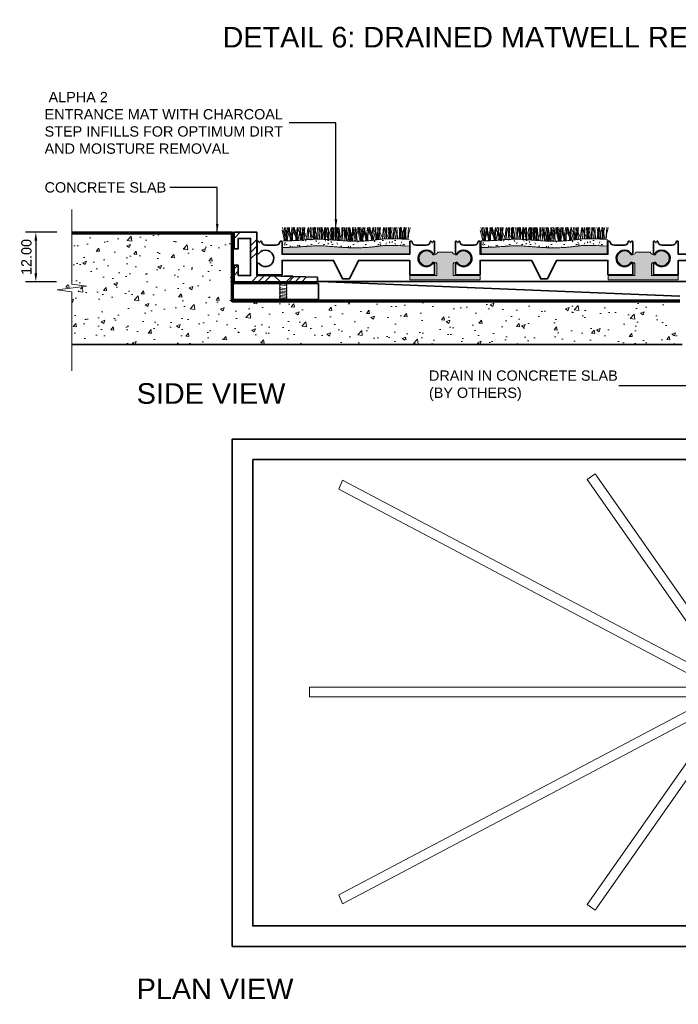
# Model space of a CAD drawing. Header units: millimetres. Extents: x -175 to 170, y -160 to 79.
# Tile 1 of 2: x -175 to -15, y -160 to 79. Entities that reach past the tile are written whole.
import ezdxf

# ---------------------------------------------------------------- set-up
doc = ezdxf.new("R2010")
doc.units = ezdxf.units.MM
for name, color, linetype, lineweight in [('FS-DETAIL', 3, 'Continuous', 35), ('FS-DETAIL-HATCH', 253, 'Continuous', 13), ('FS-DETAIL-THIN', 8, 'Continuous', 18), ('FS-DETAIL-WIDE', 4, 'Continuous', 70), ('FS-DIM', 14, 'Continuous', 15), ('FS-TEXT', 7, 'Continuous', 25)]:
    doc.layers.add(name, color=color, linetype=linetype, lineweight=lineweight)
doc.styles.add('Arial', font='arial.ttf', dxfattribs={"height": 2.5})
doc.dimstyles.new('Diagonal_2.5mm Arial', dxfattribs={"dimtxt": 2.5, "dimasz": 2, "dimexe": 2.5, "dimexo": 5, "dimgap": 1, "dimtad": 1, "dimzin": 0, "dimdsep": 46, "dimtxsty": 'Arial', "dimcen": 2, "dimdle": 4, "dimclrd": 256, "dimclre": 256, "dimclrt": 50, "dimaunit": 1, "dimadec": 0, "dimazin": 0, "dimtfac": 1, "dimtix": 1, "dimtmove": 2, "dimatfit": 3, "dimfxl": 1, "dimtvp": 1, "dimtolj": 1, "dimtzin": 0, "dimarcsym": 0})
doc.dimstyles.new('Diagonal_2.5mm Arial$7', dxfattribs={"dimtxt": 2.5, "dimasz": 2, "dimexe": 2.5, "dimexo": 5, "dimgap": 1, "dimtad": 0, "dimzin": 0, "dimdsep": 46, "dimtxsty": 'Arial', "dimcen": 2, "dimdle": 4, "dimclrd": 1, "dimclre": 256, "dimclrt": 7, "dimaunit": 1, "dimadec": 0, "dimazin": 0, "dimtfac": 1, "dimtix": 1, "dimtmove": 2, "dimatfit": 3, "dimfxl": 1, "dimtvp": 1, "dimtolj": 1, "dimtzin": 0, "dimarcsym": 0})

# ---------------------------------------------------------------- blocks, each defined once
blk = doc.blocks.new('SCREW_DETAIL6')
for p, q in [((3359.44, 1426.56), (3361.19, 1427.24)), ((3359.52, 1426.92), (3359.59, 1426.62)), ((3359.52, 1426.22), (3361.27, 1426.9)), ((3359.6, 1425.88), (3361.35, 1426.56)), ((3361.01, 1427.27), (3361.03, 1427.18)), ((3359.76, 1425.2), (3361.51, 1425.87)), ((3359.84, 1424.86), (3361.59, 1425.53)), ((3359.92, 1424.51), (3361.67, 1425.19)), ((3360, 1424.17), (3361.75, 1424.85)), ((3360.08, 1423.83), (3361.83, 1424.51)), ((3360.16, 1423.49), (3361.91, 1424.17)), ((3360.24, 1423.15), (3361.99, 1423.82)), ((3360.32, 1422.81), (3362.07, 1423.48)), ((3360.41, 1422.47), (3362.15, 1423.14))]:
    blk.add_line(p, q)
at = {"flags": 128}
for points in [[(3360.2, 1428.59), (3362.16, 1429.05), (3362.1, 1428.96)], [(3362.1, 1428.96), (3361, 1427.31), (3361.01, 1427.27)], [(3359.65, 1428.46), (3357.7, 1428), (3357.96, 1427.85)], [(3357.96, 1427.85), (3359.51, 1426.96), (3359.52, 1426.92)]]:
    blk.add_lwpolyline(points, dxfattribs=at)
for centre, start, end in [((3359.46, 1426.39), 289.2481, 97.9909), ((3361.24, 1427.07), 108.5789, 277.3217), ((3361.32, 1426.73), 108.5789, 277.3217), ((3361.4, 1426.39), 108.5789, 277.3217), ((3359.54, 1426.05), 289.2481, 97.9909), ((3359.62, 1425.71), 289.2481, 97.9909), ((3359.7, 1425.36), 289.2481, 97.9909), ((3359.78, 1425.02), 289.2481, 97.9909), ((3359.87, 1424.68), 289.2481, 97.9909), ((3359.95, 1424.34), 289.2481, 97.9909), ((3360.03, 1424), 289.2481, 97.9909), ((3361.48, 1426.05), 108.5789, 277.3217), ((3361.56, 1425.71), 108.5789, 277.3217), ((3361.64, 1425.36), 108.5789, 277.3217), ((3361.73, 1425.02), 108.5789, 277.3217), ((3361.81, 1424.68), 108.5789, 277.3217), ((3361.89, 1424.34), 108.5789, 277.3217), ((3361.97, 1424), 108.5789, 277.3217), ((3360.11, 1423.66), 289.2481, 97.9909), ((3360.19, 1423.32), 289.2481, 97.9909), ((3360.27, 1422.97), 289.2481, 97.9909), ((3360.35, 1422.63), 289.2481, 97.9909), ((3360.43, 1422.29), 58.4639, 97.9909), ((3362.05, 1423.66), 108.5789, 277.3217), ((3362.13, 1423.32), 108.5789, 277.3217), ((3362.21, 1422.97), 108.5789, 271.946)]:
    blk.add_arc(centre, 0.176, start, end)
blk = doc.blocks.new('CARPET-H-PROFILE-ALPHA')
for p, q in [((0.39, 0), (-0.21, 2.61)), ((0.46, 0.96), (-0.11, 3.23)), ((0.51, 0.96), (0.31, 3.23)), ((0.61, 2.87), (0.53, 3.23)), ((1.09, 0), (0.61, 2.87)), ((0.8, 0.96), (1, 3.23)), ((0.85, 0.96), (1.43, 3.23)), ((0.92, 0), (1.53, 2.61)), ((1.25, 2.61), (1.25, 3.23)), ((1.55, 2.19), (1.25, 3.23)), ((1.85, 0.02), (1.25, 2.61)), ((1.93, 0.96), (1.35, 3.23)), ((1.53, 2.61), (1.53, 3.23)), ((1.69, 0.02), (2.16, 2.87)), ((2.11, 2.98), (2.15, 3.23)), ((3.43, 0.17), (2.11, 2.98)), ((2.16, 2.87), (2.25, 3.23)), ((2.26, 0.96), (2.46, 3.23)), ((2.39, 2.19), (2.7, 3.28)), ((3.09, 0.96), (2.51, 3.23)), ((3.01, 2.19), (2.7, 3.28)), ((3.13, 0.07), (3.33, 2.57)), ((3.33, 2.57), (3.46, 3.23)), ((3.43, 0.96), (3.63, 3.23)), ((3.57, 0.09), (4.15, 2.61)), ((3.58, 2.98), (3.62, 3.23)), ((4.88, 0.19), (3.58, 2.98)), ((4.55, 0.96), (3.98, 3.23)), ((4.15, 2.61), (4.15, 3.23)), ((4.22, 3.23), (4.15, 0.13)), ((4.34, 0.14), (4.79, 2.87)), ((4.8, 0.18), (4.61, 3.23)), ((4.74, 2.98), (4.78, 3.23)), ((6, 0.27), (4.74, 2.98)), ((4.79, 2.87), (4.87, 3.23)), ((4.89, 0.96), (5.09, 3.23)), ((5.09, 1.56), (5.31, 3.23)), ((5.77, 0.25), (5.95, 2.57)), ((5.95, 2.57), (6.08, 3.22)), ((6.26, 0.29), (6.08, 3.22)), ((6.2, 2.98), (6.24, 3.25)), ((7.42, 0.36), (6.2, 2.98)), ((6.35, 2.72), (6.24, 3.25)), ((6.65, 1.59), (6.35, 2.72)), ((6.63, 3.23), (6.7, 2.27)), ((6.84, 3.23), (6.78, 0.32)), ((7.42, 0.36), (7.24, 3.23)), ((7.29, 1.82), (7.4, 2.64)), ((7.4, 2.64), (7.56, 3.3)), ((7.56, 2.94), (7.56, 3.3)), ((7.56, 1.63), (7.56, 2.94)), ((7.71, 1.56), (7.94, 3.23)), ((7.81, 2.72), (7.71, 3.23)), ((8.11, 1.59), (7.81, 2.72)), ((8.34, 3.23), (8.39, 2.83)), ((8.39, 2.83), (8.46, 1.78)), ((8.88, 0.38), (8.7, 3.23)), ((8.75, 1.82), (8.86, 2.64)), ((8.86, 2.64), (9.01, 3.24)), ((8.98, 2.72), (8.87, 3.23)), ((9.28, 1.59), (8.98, 2.72)), ((9.25, 3.23), (9.33, 2.27)), ((9.61, 2.64), (9.44, 3.3)), ((9.44, 2.94), (9.44, 3.3)), ((9.44, 1.63), (9.44, 2.94)), ((9.72, 1.82), (9.61, 2.64)), ((9.91, 1.82), (10.03, 2.64)), ((10.08, 2.83), (10.01, 1.78)), ((10.03, 2.64), (10.19, 3.3)), ((10.13, 3.23), (10.08, 2.83)), ((10.19, 2.94), (10.19, 3.3)), ((10.19, 1.63), (10.19, 2.94)), ((10.38, 3.23), (10.31, 2.27)), ((10.44, 2.72), (10.34, 3.23)), ((10.36, 1.59), (10.66, 2.72)), ((10.74, 1.59), (10.44, 2.72)), ((10.66, 2.72), (10.76, 3.23)), ((10.91, 2.94), (10.91, 3.23)), ((10.91, 1.63), (10.91, 2.94)), ((10.96, 3.23), (11.01, 2.83)), ((11.01, 2.83), (11.09, 1.78)), ((11.38, 1.82), (11.49, 2.64)), ((11.49, 2.64), (11.64, 3.24)), ((11.92, 1.56), (11.7, 3.23)), ((11.84, 3.23), (11.77, 2.27)), ((12.23, 2.64), (12.07, 3.3)), ((12.07, 2.94), (12.07, 3.3)), ((12.07, 1.63), (12.07, 2.94)), ((12.21, 0.18), (12.39, 3.23)), ((12.35, 1.82), (12.23, 2.64)), ((12.71, 2.83), (12.63, 1.78)), ((12.76, 3.23), (12.71, 2.83)), ((12.79, 3.23), (12.86, 0.13)), ((13, 3.23), (12.93, 2.27)), ((12.98, 1.59), (13.28, 2.72)), ((13.38, 1.56), (13.16, 3.23)), ((13.28, 2.72), (13.39, 3.23)), ((13.53, 2.94), (13.53, 3.23)), ((13.53, 1.63), (13.53, 2.94)), ((13.68, 2.57), (13.55, 3.23)), ((13.58, 0.17), (14.9, 2.98)), ((13.88, 0.05), (13.68, 2.57)), ((14.26, 3.23), (14.32, 0.13)), ((14.54, 1.56), (14.32, 3.23)), ((14.47, 3.23), (14.4, 2.27)), ((14.84, 2.87), (14.76, 3.23)), ((14.82, 0.02), (15.02, 3.22)), ((15.33, -0.04), (14.84, 2.87)), ((14.9, 2.98), (14.86, 3.23)), ((15.15, 2.57), (15.02, 3.22)), ((15.35, -0.04), (15.15, 2.57)), ((15.42, 3.23), (15.48, 0.13)), ((15.48, 2.61), (15.48, 3.23)), ((16.11, -0.07), (15.48, 2.61)), ((16.01, 1.56), (15.79, 3.23)), ((16.21, 0.96), (16.01, 3.23)), ((16.31, 2.57), (16.18, 3.23)), ((16.21, 0.17), (17.52, 2.98)), ((16.31, 2.87), (16.23, 3.23)), ((16.8, -0.06), (16.31, 2.87)), ((16.52, -0.09), (16.31, 2.57)), ((16.55, 0.96), (17.12, 3.23)), ((16.88, 3.23), (16.95, 0.13)), ((16.95, 2.61), (16.95, 3.23)), ((17.24, 2.19), (16.95, 3.23)), ((17.58, -0.1), (16.95, 2.61)), ((17.47, 2.87), (17.39, 3.23)), ((17.96, -0.06), (17.47, 2.87)), ((17.52, 2.98), (17.48, 3.23)), ((17.77, 2.57), (17.64, 3.23)), ((17.98, -0.1), (17.77, 2.57)), ((18.08, 2.19), (18.4, 3.28)), ((18.11, 2.61), (18.11, 3.23)), ((18.73, -0.09), (18.11, 2.61)), ((18.78, 0.96), (18.21, 3.23)), ((18.71, 2.19), (18.4, 3.28)), ((18.83, 0.96), (18.63, 3.23)), ((18.93, 2.87), (18.85, 3.23)), ((19.42, -0.06), (18.93, 2.87)), ((19.12, 0.96), (19.32, 3.23)), ((19.17, 0.96), (19.75, 3.23)), ((19.22, -0.07), (19.85, 2.61)), ((19.57, 2.61), (19.57, 3.23)), ((19.87, 2.19), (19.57, 3.23)), ((20.18, -0.02), (19.57, 2.61)), ((20.25, 0.96), (19.67, 3.23)), ((19.85, 2.61), (19.85, 3.23)), ((20, -0.03), (20.48, 2.87)), ((20.43, 2.98), (20.47, 3.23)), ((21.74, 0.17), (20.43, 2.98)), ((20.48, 2.87), (20.57, 3.23)), ((20.58, 0.96), (20.78, 3.23)), ((20.71, 2.19), (21.02, 3.28)), ((21.41, 0.96), (20.83, 3.23)), ((21.33, 2.19), (21.02, 3.28)), ((21.45, 0.08), (21.65, 2.57)), ((21.65, 2.57), (21.78, 3.23)), ((21.74, 0.96), (21.95, 3.23)), ((21.9, 2.98), (21.94, 3.23)), ((21.9, 0.14), (22.47, 2.61)), ((23.15, 0.29), (21.92, 2.93)), ((22.87, 0.96), (22.29, 3.23)), ((22.47, 2.61), (22.47, 3.23)), ((22.53, 3.23), (22.47, 0.2)), ((22.67, 0.23), (23.11, 2.87)), ((23.12, 0.29), (22.93, 3.23)), ((23.06, 2.98), (23.1, 3.23)), ((24.26, 0.4), (23.06, 2.98)), ((23.11, 2.87), (23.19, 3.23)), ((23.21, 0.96), (23.41, 3.23)), ((23.41, 1.56), (23.63, 3.23)), ((24.1, 0.39), (24.27, 2.57)), ((24.27, 2.57), (24.4, 3.22)), ((24.57, 0.43), (24.4, 3.22)), ((24.52, 2.98), (24.56, 3.25)), ((25.69, 0.47), (24.52, 2.98)), ((24.67, 2.72), (24.56, 3.25)), ((24.97, 1.59), (24.67, 2.72)), ((24.95, 3.23), (25.02, 2.27)), ((25.16, 3.23), (25.1, 0.47)), ((25.73, 0.47), (25.56, 3.23)), ((25.61, 1.82), (25.72, 2.64)), ((25.72, 2.64), (25.88, 3.3)), ((25.88, 2.94), (25.88, 3.3)), ((25.88, 1.63), (25.88, 2.94)), ((26.03, 1.56), (26.25, 3.23)), ((26.13, 2.72), (26.03, 3.23)), ((26.43, 1.59), (26.13, 2.72)), ((26.66, 3.23), (26.71, 2.83)), ((26.71, 2.83), (26.78, 1.78)), ((27.19, 0.48), (27.02, 3.23)), ((27.07, 1.82), (27.18, 2.64)), ((27.18, 2.64), (27.33, 3.24)), ((27.29, 2.72), (27.19, 3.23)), ((27.59, 1.59), (27.29, 2.72)), ((27.57, 3.23), (27.65, 2.27)), ((28.22, 2.64), (28.07, 3.24)), ((28.33, 1.82), (28.22, 2.64)), ((28.23, 1.82), (28.34, 2.64)), ((28.34, 2.64), (28.51, 3.3)), ((28.51, 2.94), (28.51, 3.3)), ((28.51, 1.63), (28.51, 2.94)), ((28.69, 2.83), (28.62, 1.78)), ((28.76, 2.72), (28.66, 3.23)), ((28.74, 3.23), (28.69, 2.83)), ((29.06, 1.59), (28.76, 2.72)), ((28.97, 1.59), (29.27, 2.72)), ((29.27, 2.72), (29.37, 3.23)), ((29.28, 3.23), (29.33, 2.83)), ((29.33, 2.83), (29.41, 1.78)), ((29.52, 2.94), (29.52, 3.3)), ((29.68, 2.64), (29.52, 3.3)), ((29.52, 1.63), (29.52, 2.94)), ((29.79, 1.82), (29.68, 2.64)), ((29.7, 1.82), (29.81, 2.64)), ((29.81, 2.64), (29.96, 3.24)), ((30.45, 3.23), (30.38, 2.27)), ((30.43, 1.59), (30.73, 2.72)), ((30.73, 2.72), (30.83, 3.23)), ((1.12, 0), (0.39, 2.19)), ((0.55, 0), (0.46, 0.96)), ((0.51, 0), (0.51, 0.96)), ((0.77, 0), (0.85, 0.96)), ((0.8, 0), (0.8, 0.96)), ((2.27, 0.03), (1.55, 2.19)), ((1.66, 0.01), (2.39, 2.19)), ((2.01, 0.02), (1.93, 0.96)), ((2.26, 0.03), (2.26, 0.96)), ((3.71, 0.1), (3.01, 2.19)), ((3.17, 0.07), (3.09, 0.96)), ((3.43, 0.08), (3.43, 0.96)), ((3.43, 0.08), (3.43, 0.17)), ((4.62, 0.17), (4.55, 0.96)), ((4.89, 0.19), (4.89, 0.96)), ((5.36, 0.22), (5.09, 1.56)), ((6.65, 0.92), (6.65, 1.59)), ((6.82, 0.33), (6.65, 0.92)), ((6.7, 2.27), (6.81, 0.47)), ((6.81, 0.47), (6.8, 0.33)), ((7.4, 1.29), (7.29, 1.82)), ((7.48, 0.77), (7.4, 1.29)), ((7.44, 0.36), (7.48, 0.77)), ((7.64, 0.37), (7.56, 1.63)), ((7.96, 0.37), (7.71, 1.56)), ((8.11, 0.92), (8.11, 1.59)), ((8.27, 0.38), (8.11, 0.92)), ((8.46, 1.78), (8.46, 0.58)), ((8.46, 0.58), (8.47, 0.38)), ((8.86, 1.29), (8.75, 1.82)), ((8.94, 0.77), (8.86, 1.29)), ((8.9, 0.37), (8.94, 0.77)), ((9.28, 0.92), (9.28, 1.59)), ((9.43, 0.37), (9.28, 0.92)), ((9.33, 2.27), (9.44, 0.47)), ((9.37, 0.37), (9.44, 1.63)), ((9.44, 0.47), (9.43, 0.37)), ((9.53, 0.77), (9.61, 1.29)), ((9.57, 0.36), (9.53, 0.77)), ((9.61, 1.29), (9.72, 1.82)), ((10.03, 1.29), (9.91, 1.82)), ((10.01, 0.58), (10, 0.34)), ((10.01, 1.78), (10.01, 0.58)), ((10.1, 0.77), (10.03, 1.29)), ((10.06, 0.34), (10.1, 0.77)), ((10.31, 2.27), (10.19, 0.47)), ((10.27, 0.33), (10.19, 1.63)), ((10.19, 0.33), (10.36, 0.92)), ((10.19, 0.47), (10.2, 0.33)), ((10.36, 0.92), (10.36, 1.59)), ((10.74, 0.92), (10.74, 1.59)), ((10.92, 0.28), (10.74, 0.92)), ((10.83, 0.29), (10.91, 1.63)), ((11.09, 1.78), (11.09, 0.58)), ((11.09, 0.58), (11.1, 0.27)), ((11.49, 1.29), (11.38, 1.82)), ((11.56, 0.77), (11.49, 1.29)), ((11.52, 0.24), (11.56, 0.77)), ((11.65, 0.23), (11.92, 1.56)), ((11.77, 2.27), (11.66, 0.47)), ((11.66, 0.47), (11.67, 0.22)), ((11.98, 0.2), (12.07, 1.63)), ((12.16, 0.77), (12.23, 1.29)), ((12.21, 0.18), (12.16, 0.77)), ((12.23, 1.29), (12.35, 1.82)), ((12.63, 0.58), (12.62, 0.15)), ((12.63, 1.78), (12.63, 0.58)), ((12.76, 0.13), (12.98, 0.92)), ((12.93, 2.27), (12.82, 0.47)), ((12.82, 0.47), (12.84, 0.13)), ((12.98, 0.92), (12.98, 1.59)), ((13.09, 0.11), (13.38, 1.56)), ((13.44, 0.08), (13.53, 1.63)), ((13.58, 0.07), (13.58, 0.17)), ((14.23, 0.02), (14.54, 1.56)), ((14.4, 2.27), (14.28, 0.47)), ((14.28, 0.47), (14.31, 0.02)), ((14.32, 0.13), (14.32, 0.02)), ((14.81, -0.01), (14.82, 0.02)), ((15.48, 0.13), (15.48, -0.05)), ((15.68, -0.06), (16.01, 1.56)), ((16.21, -0.08), (16.21, 0.96)), ((16.21, -0.08), (16.21, 0.17)), ((16.45, -0.08), (16.55, 0.96)), ((16.95, 0.13), (16.94, -0.1)), ((18.01, -0.1), (17.24, 2.19)), ((17.32, -0.1), (18.08, 2.19)), ((19.46, -0.06), (18.71, 2.19)), ((18.87, -0.09), (18.78, 0.96)), ((18.83, -0.09), (18.83, 0.96)), ((19.08, -0.08), (19.17, 0.96)), ((19.12, -0.08), (19.12, 0.96)), ((20.6, 0.01), (19.87, 2.19)), ((19.97, -0.04), (20.71, 2.19)), ((20.33, -0.01), (20.25, 0.96)), ((20.58, 0.01), (20.58, 0.96)), ((22.01, 0.15), (21.33, 2.19)), ((21.48, 0.09), (21.41, 0.96)), ((21.74, 0.12), (21.74, 0.96)), ((21.74, 0.12), (21.74, 0.17)), ((22.93, 0.27), (22.87, 0.96)), ((23.21, 0.3), (23.21, 0.96)), ((23.65, 0.36), (23.41, 1.56)), ((24.97, 0.92), (24.97, 1.59)), ((25.1, 0.47), (24.97, 0.92)), ((25.02, 2.27), (25.13, 0.47)), ((25.72, 1.29), (25.61, 1.82)), ((25.79, 0.77), (25.72, 1.29)), ((25.77, 0.47), (25.79, 0.77)), ((25.95, 0.47), (25.88, 1.63)), ((26.26, 0.47), (26.03, 1.56)), ((26.43, 0.92), (26.43, 1.59)), ((26.56, 0.47), (26.43, 0.92)), ((26.78, 1.78), (26.78, 0.58)), ((26.78, 0.58), (26.79, 0.47)), ((27.18, 1.29), (27.07, 1.82)), ((27.26, 0.77), (27.18, 1.29)), ((27.23, 0.48), (27.26, 0.77)), ((27.59, 0.92), (27.59, 1.59)), ((27.73, 0.46), (27.59, 0.92)), ((27.65, 2.27), (27.76, 0.47)), ((27.76, 0.47), (27.76, 0.45)), ((28.14, 0.77), (28.22, 1.29)), ((28.17, 0.43), (28.14, 0.77)), ((28.22, 1.29), (28.33, 1.82)), ((28.34, 1.29), (28.23, 1.82)), ((28.42, 0.77), (28.34, 1.29)), ((28.39, 0.42), (28.42, 0.77)), ((28.58, 0.41), (28.51, 1.63)), ((28.62, 0.58), (28.61, 0.41)), ((28.62, 1.78), (28.62, 0.58)), ((28.82, 0.4), (28.97, 0.92)), ((28.97, 0.92), (28.97, 1.59)), ((29.06, 0.92), (29.06, 1.59)), ((29.21, 0.38), (29.06, 0.92)), ((29.41, 1.78), (29.41, 0.58)), ((29.41, 0.58), (29.41, 0.37)), ((29.44, 0.37), (29.52, 1.63)), ((29.61, 0.77), (29.68, 1.29)), ((29.64, 0.36), (29.61, 0.77)), ((29.68, 1.29), (29.79, 1.82)), ((29.81, 1.29), (29.7, 1.82)), ((29.88, 0.77), (29.81, 1.29)), ((29.84, 0.35), (29.88, 0.77)), ((30.26, 0.33), (30.43, 0.92)), ((30.38, 2.27), (30.27, 0.47)), ((30.27, 0.47), (30.28, 0.33)), ((30.43, 0.92), (30.43, 1.59)), ((16.79, -0.1), (16.8, -0.06)), ((17.95, -0.11), (17.96, -0.06))]:
    blk.add_line(p, q)
blk = doc.blocks.new('*D3')
at = {"layer": 'Defpoints', "color": 0, "transparency": 16777216}
for p in [(-161.15, 27.66), (-171.26, 15.66), (-161.23, 15.66)]:
    blk.add_point(p, dxfattribs=at)
at = {"layer": 'FS-DIM', "lineweight": -2, "transparency": 16777216}
for p, q in [((-166.15, 27.66), (-173.76, 27.66)), ((-171.26, 25.66), (-171.26, 17.66)), ((-166.23, 15.66), (-173.76, 15.66))]:
    blk.add_line(p, q, dxfattribs=at)
at = {"layer": 'FS-DIM', "transparency": 16777216}
for points in [[(-171.6, 25.66), (-170.93, 25.66), (-171.26, 27.66)], [(-171.6, 17.66), (-170.93, 17.66), (-171.26, 15.66)]]:
    blk.add_solid(points, dxfattribs=at)
at = {"layer": 'FS-DIM', "color": 50, "transparency": 16777216, "insert": (-173.54, 21.66), "char_height": 2.5, "attachment_point": 5, "rotation": 90, "style": 'Arial'}
blk.add_mtext('\\A1;12.00', dxfattribs=at)

msp = doc.modelspace()

# ---------------------------------------------------------------- hatches: boundary and pattern name
at = {"layer": 'FS-DETAIL-HATCH'}
h = msp.add_hatch(dxfattribs=at)
h.set_pattern_fill('AR-CONC', color=256, scale=0.05)
h.paths.add_polyline_path([(-162.506, 13.236), (-158.951, 13.688), (-166.062, 14.591), (-162.506, 15.043), (-162.506, 27.662), (-123.627, 27.662), (-123.627, 11.039), (-15, 11.039), (-15, 9.789), (-14.189, 9.789, 0.4324482), (-14.189, 5.975, 0.2533503), (-14.434, 0.453), (-162.506, 0.453)])
h = msp.add_hatch(dxfattribs=at)
h.set_pattern_fill('FP_3', color=256, style=0, pattern_type=2)
h.set_pattern_definition([(45, (-1518.8235, -3298.658), (-4.490128, 4.490128), []), (45, (-1517.2365, -3298.658), (9e-16, 8.980256), []), (45, (-1520.4105, -3298.658), (9e-16, 8.980256), [])])
h.paths.add_polyline_path([(-123.158, 15.662), (-102.958, 15.662), (-102.958, 16.736), (-117.658, 17.18), (-117.658, 27.662), (-123.158, 27.662), (-123.158, 23.662), (-122.158, 23.662), (-122.158, 26.162), (-119.158, 26.162), (-119.158, 17.162), (-122.158, 17.162), (-122.158, 19.662), (-123.158, 19.662)], flags=0)
h = msp.add_hatch(dxfattribs=at)
h.set_pattern_fill('FP_4', color=256, style=0, pattern_type=2)
h.set_pattern_definition([(0, (-1518.8235, -3298.6579), (4.064, 1.016), [0.335, -2.713, 0.335, -2.713, -16.256]), (0, (-1518.8235, -3298.6579), (4.064, 1.016), [-6.096, 0.335, -5.761, 0.335, -2.713, -7.112]), (0, (-1518.8235, -3298.6579), (4.064, 1.016), [-15.24, 0.335, -1.697, 0.335, -4.745]), (120, (-1517.2995, -3298.1499), (-2.9118818, 3.01152724), [0.335, -2.713, 0.335, -2.713, -16.256]), (120, (-1517.2995, -3298.1499), (-2.9118818, 3.01152724), [-6.096, 0.335, -5.761, 0.335, -2.713, -7.112]), (120, (-1517.2995, -3298.1499), (-2.9118818, 3.01152724), [-15.24, 0.335, -1.697, 0.335, -4.745]), (240, (-1516.7915, -3296.1179), (-1.1521182, -4.02752724), [0.335, -2.713, 0.335, -2.713, -16.256]), (240, (-1516.7915, -3296.1179), (-1.1521182, -4.02752724), [-6.096, 0.335, -5.761, 0.335, -2.713, -7.112]), (240, (-1516.7915, -3296.1179), (-1.1521182, -4.02752724), [-15.24, 0.335, -1.697, 0.335, -4.745])])
h.paths.add_polyline_path([(-93.365, 23.886), (-92.206, 23.91), (-91.058, 23.969), (-89.929, 24.064), (-88.829, 24.194), (-87.693, 24.345), (-86.206, 24.458), (-83.904, 24.463), (-80.701, 24.306), (-80.701, 25.909), (-83.998, 26.071), (-86.206, 26.062), (-87.693, 25.948), (-88.829, 25.797), (-89.929, 25.668), (-91.058, 25.573), (-92.206, 25.513), (-93.365, 25.489), (-94.523, 25.499), (-95.67, 25.539), (-96.794, 25.6), (-98.93, 25.762), (-100.918, 25.915), (-101.873, 25.961), (-102.832, 25.977), (-103.839, 25.956), (-104.94, 25.895), (-107.456, 25.699), (-108.797, 25.627), (-110.116, 25.599), (-111.289, 25.595), (-111.289, 23.991), (-110.116, 23.995), (-108.797, 24.023), (-107.456, 24.096), (-104.94, 24.292), (-103.839, 24.353), (-102.832, 24.373), (-101.873, 24.358), (-100.918, 24.311), (-98.93, 24.158), (-96.794, 23.996), (-95.67, 23.935), (-94.523, 23.896)], flags=0)
for points in [[(-88.829, 22.413), (-80.701, 22.413), (-80.701, 24.306), (-82.886, 24.413), (-86.798, 24.413), (-87.693, 24.345), (-88.829, 24.194), (-89.929, 24.064), (-91.058, 23.969), (-92.206, 23.91), (-93.365, 23.886), (-94.523, 23.896), (-95.67, 23.935), (-96.794, 23.996), (-98.93, 24.158), (-100.918, 24.311), (-101.873, 24.358), (-102.832, 24.373), (-103.839, 24.353), (-104.94, 24.292), (-107.456, 24.096), (-108.797, 24.023), (-110.116, 23.995), (-111.289, 23.991), (-111.289, 22.413), (-89.929, 22.413)], [(-40.764, 22.413), (-32.635, 22.413), (-32.635, 24.306), (-34.821, 24.413), (-38.733, 24.413), (-39.628, 24.345), (-40.764, 24.194), (-41.864, 24.064), (-42.993, 23.969), (-44.141, 23.91), (-45.3, 23.886), (-46.458, 23.896), (-47.605, 23.935), (-48.729, 23.996), (-50.865, 24.158), (-52.853, 24.311), (-53.808, 24.358), (-54.767, 24.373), (-55.774, 24.353), (-56.875, 24.292), (-59.39, 24.096), (-60.732, 24.023), (-62.05, 23.995), (-63.224, 23.991), (-63.224, 22.413), (-41.864, 22.413)], [(-80.508, 16.145), (-63.5, 16.145), (-63.5, 17.145), (-70.004, 17.145), (-70.004, 19.968), (-69.903, 20.132), (-69.764, 20.267), (-69.597, 20.364), (-69.412, 20.417), (-69.219, 20.425), (-69.03, 20.385), (-68.748, 20.038), (-68.389, 19.771), (-67.974, 19.601), (-67.531, 19.539), (-67.086, 19.588), (-66.667, 19.745), (-66.299, 20.002), (-66.007, 20.341), (-65.807, 20.742), (-65.713, 21.179), (-65.73, 21.627), (-65.856, 22.056), (-66.085, 22.441), (-66.402, 22.758), (-66.787, 22.986), (-67.217, 23.112), (-67.665, 23.128), (-68.102, 23.033), (-68.503, 22.833), (-68.841, 22.54), (-69.097, 22.172), (-69.377, 22.18), (-69.648, 22.254), (-69.893, 22.39), (-70.1, 22.58), (-70.256, 22.813), (-73.753, 22.813), (-73.909, 22.58), (-74.115, 22.39), (-74.361, 22.254), (-74.632, 22.18), (-74.912, 22.172), (-75.168, 22.54), (-75.506, 22.833), (-75.907, 23.033), (-76.344, 23.128), (-76.792, 23.112), (-77.222, 22.986), (-77.607, 22.758), (-77.924, 22.441), (-78.153, 22.056), (-78.279, 21.627), (-78.296, 21.179), (-78.202, 20.742), (-78.002, 20.341), (-77.709, 20.002), (-77.342, 19.745), (-76.923, 19.588), (-76.478, 19.539), (-76.025, 19.605), (-75.62, 19.771), (-75.261, 20.038), (-74.979, 20.385), (-74.79, 20.425), (-74.597, 20.417), (-74.412, 20.364), (-74.245, 20.267), (-74.106, 20.132), (-74.004, 19.968), (-74.004, 17.145), (-80.508, 17.145)], [(-15.435, 16.145), (-15.435, 17.145), (-21.939, 17.145), (-21.939, 19.968), (-21.837, 20.132), (-21.699, 20.267), (-21.532, 20.364), (-21.347, 20.417), (-21.154, 20.425), (-20.965, 20.385), (-20.683, 20.038), (-20.323, 19.771), (-19.909, 19.601), (-19.466, 19.539), (-19.021, 19.588), (-18.601, 19.745), (-18.234, 20.002), (-17.942, 20.341), (-17.742, 20.742), (-17.648, 21.179), (-17.664, 21.627), (-17.791, 22.056), (-18.02, 22.441), (-18.337, 22.758), (-18.722, 22.986), (-19.152, 23.112), (-19.599, 23.128), (-20.037, 23.033), (-20.437, 22.833), (-20.776, 22.54), (-21.032, 22.172), (-21.312, 22.18), (-21.583, 22.254), (-21.828, 22.39), (-22.035, 22.58), (-22.191, 22.813), (-25.688, 22.813), (-25.844, 22.58), (-26.05, 22.39), (-26.296, 22.254), (-26.566, 22.18), (-26.847, 22.172), (-27.102, 22.54), (-27.441, 22.833), (-27.858, 23.036), (-28.279, 23.128), (-28.727, 23.112), (-29.156, 22.986), (-29.542, 22.758), (-29.858, 22.441), (-30.087, 22.056), (-30.214, 21.627), (-30.231, 21.179), (-30.136, 20.742), (-29.937, 20.341), (-29.644, 20.002), (-29.277, 19.745), (-28.858, 19.588), (-28.413, 19.539), (-27.97, 19.601), (-27.555, 19.771), (-27.196, 20.038), (-26.913, 20.385), (-26.724, 20.425), (-26.532, 20.417), (-26.346, 20.364), (-26.18, 20.267), (-26.041, 20.132), (-25.939, 19.968), (-25.939, 17.145), (-32.443, 17.145), (-32.443, 16.145), (-23.939, 16.145)]]:
    msp.add_hatch(color=256, dxfattribs=at).paths.add_polyline_path(points, flags=0)
h = msp.add_hatch(dxfattribs=at)
h.set_pattern_fill('FP_4', color=256, style=0, pattern_type=2)
h.set_pattern_definition([(0, (-1470.7583, -3298.6579), (4.064, 1.016), [0.335, -2.713, 0.335, -2.713, -16.256]), (0, (-1470.7583, -3298.6579), (4.064, 1.016), [-6.096, 0.335, -5.761, 0.335, -2.713, -7.112]), (0, (-1470.7583, -3298.6579), (4.064, 1.016), [-15.24, 0.335, -1.697, 0.335, -4.745]), (120, (-1469.2343, -3298.1499), (-2.9118818, 3.01152724), [0.335, -2.713, 0.335, -2.713, -16.256]), (120, (-1469.2343, -3298.1499), (-2.9118818, 3.01152724), [-6.096, 0.335, -5.761, 0.335, -2.713, -7.112]), (120, (-1469.2343, -3298.1499), (-2.9118818, 3.01152724), [-15.24, 0.335, -1.697, 0.335, -4.745]), (240, (-1468.7263, -3296.1179), (-1.1521182, -4.02752724), [0.335, -2.713, 0.335, -2.713, -16.256]), (240, (-1468.7263, -3296.1179), (-1.1521182, -4.02752724), [-6.096, 0.335, -5.761, 0.335, -2.713, -7.112]), (240, (-1468.7263, -3296.1179), (-1.1521182, -4.02752724), [-15.24, 0.335, -1.697, 0.335, -4.745])])
h.paths.add_polyline_path([(-45.3, 23.886), (-44.141, 23.91), (-42.993, 23.969), (-41.864, 24.064), (-40.764, 24.194), (-39.628, 24.345), (-38.141, 24.458), (-35.838, 24.463), (-32.635, 24.306), (-32.635, 25.909), (-35.933, 26.071), (-38.141, 26.062), (-39.628, 25.948), (-40.764, 25.797), (-41.864, 25.668), (-42.993, 25.573), (-44.141, 25.513), (-45.3, 25.489), (-46.458, 25.499), (-47.605, 25.539), (-48.729, 25.6), (-50.865, 25.762), (-52.853, 25.915), (-53.808, 25.961), (-54.767, 25.977), (-55.774, 25.956), (-56.875, 25.895), (-59.39, 25.699), (-60.732, 25.627), (-62.05, 25.599), (-63.224, 25.595), (-63.224, 23.991), (-62.05, 23.995), (-60.732, 24.023), (-59.39, 24.096), (-56.875, 24.292), (-55.774, 24.353), (-54.767, 24.373), (-53.808, 24.358), (-52.853, 24.311), (-50.865, 24.158), (-48.729, 23.996), (-47.605, 23.935), (-46.458, 23.896)], flags=0)

# ---------------------------------------------------------------- linework, layer by layer
at = {"layer": 'FS-DETAIL'}
for p, q in [((-123.158, 15.678), (-123.627, 15.678)), ((102.958, 15.678), (-102.958, 15.678)), ((-102.333, 15.678), (-15, 12.184))]:
    msp.add_line(p, q, dxfattribs=at)
for points in [[(-117.658, 27.662), (-123.158, 27.662), (-123.158, 23.662), (-122.158, 23.662), (-122.158, 26.162), (-119.158, 26.162), (-119.158, 17.162), (-122.158, 17.162), (-122.158, 19.662), (-123.158, 19.662), (-123.158, 15.662), (-102.958, 15.662), (-102.958, 16.736), (-117.658, 17.18)], [(-123.384, 15.224), (-102.696, 15.224), (-102.696, 11.362), (-123.384, 11.362)], [(123.627, -145.661), (-123.627, -145.661), (-123.627, -22.522), (123.627, -22.522)], [(-118.627, -27.522), (118.627, -27.522), (118.627, -140.661), (-118.627, -140.661)]]:
    msp.add_lwpolyline(points, close=True, dxfattribs=at)
at = {"layer": 'FS-DETAIL', "flags": 128}
for points in [[(-111.537, 25.44), (-111.537, 22.337), (-80.537, 22.337), (-80.537, 25.44, -0.6495569), (-79.987, 25.252, 0.3507355), (-79.049, 24.537), (-76.537, 24.537, 0.4118059), (-75.592, 25.434, -0.667183), (-75.329, 25.443), (-75.104, 25.167), (-74.859, 25.437, -0.609352), (-74.537, 25.437), (-74.537, 22.537, -0.5370451), (-74.93, 22.528, 2.6436192), (-75.156, 19.89, -0.3215119), (-74.537, 20.137), (-74.537, 17.337), (-80.537, 17.337), (-80.537, 20.837), (-93.019, 20.837), (-95.206, 16.337), (-96.832, 16.337), (-99.019, 20.837), (-111.537, 20.837), (-111.537, 17.337), (-117.537, 17.337), (-117.537, 20.137, -0.3215119), (-116.918, 19.89, 2.6436192), (-117.144, 22.528, -0.5370451), (-117.537, 22.537), (-117.537, 25.437, -0.609352), (-117.215, 25.437), (-116.97, 25.167), (-116.745, 25.443, -0.667183), (-116.482, 25.434, 0.4118059), (-115.537, 24.537), (-113.026, 24.537, 0.3507355), (-112.087, 25.252, -0.6495569)], [(-63.472, 25.44), (-63.472, 22.337), (-32.472, 22.337), (-32.472, 25.44, -0.6495569), (-31.922, 25.252, 0.3507355), (-30.983, 24.537), (-28.472, 24.537, 0.4118059), (-27.527, 25.434, -0.667183), (-27.264, 25.443), (-27.039, 25.167), (-26.794, 25.437, -0.609352), (-26.472, 25.437), (-26.472, 22.537, -0.5370451), (-26.865, 22.528, 2.6436192), (-27.091, 19.89, -0.3215119), (-26.472, 20.137), (-26.472, 17.337), (-32.472, 17.337), (-32.472, 20.837), (-44.954, 20.837), (-47.141, 16.337), (-48.767, 16.337), (-50.954, 20.837), (-63.472, 20.837), (-63.472, 17.337), (-69.472, 17.337), (-69.472, 20.137, -0.3215119), (-68.853, 19.89, 2.6436192), (-69.078, 22.528, -0.5370451), (-69.472, 22.537), (-69.472, 25.437, -0.609352), (-69.15, 25.437), (-68.905, 25.167), (-68.68, 25.443, -0.667183), (-68.417, 25.434, 0.4118059), (-67.472, 24.537), (-64.96, 24.537, 0.3507355), (-64.022, 25.252, -0.6495569)]]:
    msp.add_lwpolyline(points, format="xyb", close=True, dxfattribs=at)
msp.add_lwpolyline([(-2.889, 20.837), (-15.407, 20.837), (-15.407, 17.337), (-21.407, 17.337), (-21.407, 20.137, -0.3215119), (-20.788, 19.89, 2.6436192), (-21.013, 22.528, -0.5370451), (-21.407, 22.537), (-21.407, 25.437, -0.609352), (-21.085, 25.437), (-20.84, 25.167), (-20.615, 25.443, -0.667183), (-20.352, 25.434, 0.4118059), (-19.407, 24.537), (-16.895, 24.537, 0.3507355), (-15.957, 25.252, -0.6495569), (-15.407, 25.44), (-15.407, 22.337), (15.593, 22.337)], format="xyb", dxfattribs=at)
at = {"layer": 'FS-DETAIL-THIN'}
for p, q in [((-63.224, 25.595), (-63.224, 23.991)), ((-63.224, 23.991), (-63.224, 22.413)), ((-32.635, 24.306), (-32.635, 25.909)), ((-32.635, 22.413), (-32.635, 24.306)), ((-63.224, 22.413), (-32.635, 22.413))]:
    msp.add_line(p, q, dxfattribs=at)
msp.add_lwpolyline([(-162.506, -6), (-162.506, 13.236), (-166.062, 13.688), (-158.951, 14.591), (-162.506, 15.043), (-162.506, 33.202)], dxfattribs=at)
for points in [[(-70.256, 22.813, 0.306695), (-69.097, 22.172, -3.7564264), (-69.03, 20.385, 0.3836815), (-70.004, 19.968), (-70.004, 17.145), (-63.5, 17.145), (-63.5, 16.145), (-72.004, 16.145), (-80.508, 16.145), (-80.508, 17.145), (-74.004, 17.145), (-74.004, 19.968, 0.3836815), (-74.979, 20.385, -3.7564264), (-74.912, 22.172, 0.306695), (-73.753, 22.813), (-72.004, 22.813)], [(-22.191, 22.813, 0.306695), (-21.032, 22.172, -3.7564264), (-20.965, 20.385, 0.3836815), (-21.939, 19.968), (-21.939, 17.145), (-15.435, 17.145), (-15.435, 16.145), (-23.939, 16.145), (-32.443, 16.145), (-32.443, 17.145), (-25.939, 17.145), (-25.939, 19.968, 0.3836815), (-26.913, 20.385, -3.7564264), (-26.847, 22.172, 0.306695), (-25.688, 22.813), (-23.939, 22.813)]]:
    msp.add_lwpolyline(points, format="xyb", close=True, dxfattribs=at)
for points in [[(-6.864, -71.947), (-35.543, -30.989), (-37.503, -32.361), (-8.824, -73.319)], [(-96.837, -32.497), (-11.21, -77.725), (-12.132, -79.933), (-97.759, -34.705)], [(-104.863, -85.118), (-104.863, -82.725), (-12.348, -82.725), (-12.348, -85.118)], [(-96.837, -135.346), (-11.21, -90.118), (-12.132, -87.91), (-97.759, -133.138)], [(-6.864, -95.896), (-35.543, -136.854), (-37.503, -135.481), (-8.824, -94.524)]]:
    msp.add_lwpolyline(points, close=True, dxfattribs=at)
for points, knots in [([(-80.701, 25.909), (-81.981, 25.992), (-83.646, 26.076), (-85.055, 26.088), (-85.735, 26.076), (-86.213, 26.063), (-86.646, 26.043), (-87.022, 26.014), (-87.309, 25.987), (-87.529, 25.965), (-87.694, 25.948), (-87.961, 25.92), (-88.243, 25.88), (-88.555, 25.834), (-88.828, 25.797), (-89.107, 25.763), (-89.47, 25.717), (-90.11, 25.646), (-91.434, 25.535), (-94.136, 25.437), (-96.846, 25.588), (-98.937, 25.762), (-99.945, 25.847), (-100.923, 25.919), (-101.873, 25.967), (-102.824, 25.982), (-103.823, 25.963), (-104.919, 25.902), (-105.939, 25.817), (-106.795, 25.747), (-107.673, 25.681), (-108.798, 25.618), (-110.147, 25.596), (-110.922, 25.592), (-111.289, 25.595)], [0, 0, 0, 0, 0.0416667, 0.0625, 0.0729167, 0.0833333, 0.09375, 0.1041667, 0.1145833, 0.1197917, 0.125, 0.1302083, 0.1458333, 0.15625, 0.1666667, 0.1770833, 0.1875, 0.2083333, 0.25, 0.3333333, 0.5, 0.5416667, 0.5833333, 0.625, 0.6666667, 0.7083333, 0.75, 0.7916667, 0.8333333, 0.8541667, 0.875, 0.9166667, 0.9583333, 1, 1, 1, 1]), ([(-111.289, 23.991), (-110.922, 23.988), (-110.147, 23.993), (-108.798, 24.014), (-107.673, 24.078), (-106.795, 24.144), (-105.939, 24.214), (-104.919, 24.299), (-103.458, 24.38), (-101.875, 24.379), (-100.282, 24.272), (-98.936, 24.159), (-97.891, 24.072), (-96.8, 23.994), (-95.674, 23.931), (-94.525, 23.891), (-92.978, 23.876), (-91.434, 23.932), (-90.11, 24.042), (-89.47, 24.114), (-89.107, 24.159), (-88.828, 24.193), (-88.555, 24.231), (-88.288, 24.27), (-88.008, 24.31), (-87.75, 24.339), (-87.529, 24.361), (-87.309, 24.384), (-87.022, 24.411), (-86.646, 24.44), (-86.213, 24.459), (-85.735, 24.473), (-85.055, 24.485), (-83.646, 24.472), (-81.981, 24.388), (-80.701, 24.306)], [0, 0, 0, 0, 0.0416667, 0.0833333, 0.125, 0.1458333, 0.1666667, 0.2083333, 0.25, 0.3333333, 0.4166667, 0.4583333, 0.5, 0.5416667, 0.5833333, 0.625, 0.6666667, 0.75, 0.7916667, 0.8125, 0.8229167, 0.8333333, 0.84375, 0.8541667, 0.8645833, 0.875, 0.8802083, 0.8854167, 0.8958333, 0.90625, 0.9166667, 0.9270833, 0.9375, 0.9583333, 1, 1, 1, 1]), ([(-32.635, 25.909), (-33.916, 25.992), (-35.581, 26.076), (-36.99, 26.088), (-37.67, 26.076), (-38.148, 26.063), (-38.581, 26.043), (-38.957, 26.014), (-39.244, 25.987), (-39.464, 25.965), (-39.629, 25.948), (-39.895, 25.92), (-40.178, 25.88), (-40.49, 25.834), (-40.763, 25.797), (-41.042, 25.763), (-41.405, 25.717), (-42.044, 25.646), (-43.368, 25.535), (-46.071, 25.437), (-48.781, 25.588), (-50.871, 25.762), (-51.88, 25.847), (-52.857, 25.919), (-53.808, 25.967), (-54.759, 25.982), (-55.758, 25.963), (-56.854, 25.902), (-57.874, 25.817), (-58.73, 25.747), (-59.608, 25.681), (-60.732, 25.618), (-62.081, 25.596), (-62.857, 25.592), (-63.224, 25.595)], [0, 0, 0, 0, 0.0416667, 0.0625, 0.0729167, 0.0833333, 0.09375, 0.1041667, 0.1145833, 0.1197917, 0.125, 0.1302083, 0.1458333, 0.15625, 0.1666667, 0.1770833, 0.1875, 0.2083333, 0.25, 0.3333333, 0.5, 0.5416667, 0.5833333, 0.625, 0.6666667, 0.7083333, 0.75, 0.7916667, 0.8333333, 0.8541667, 0.875, 0.9166667, 0.9583333, 1, 1, 1, 1]), ([(-63.224, 23.991), (-62.857, 23.988), (-62.081, 23.993), (-60.732, 24.014), (-59.608, 24.078), (-58.73, 24.144), (-57.874, 24.214), (-56.854, 24.299), (-55.393, 24.38), (-53.81, 24.379), (-52.217, 24.272), (-50.871, 24.159), (-49.826, 24.072), (-48.735, 23.994), (-47.609, 23.931), (-46.46, 23.891), (-44.912, 23.876), (-43.368, 23.932), (-42.044, 24.042), (-41.405, 24.114), (-41.042, 24.159), (-40.763, 24.193), (-40.49, 24.231), (-40.222, 24.27), (-39.943, 24.31), (-39.684, 24.339), (-39.464, 24.361), (-39.244, 24.384), (-38.957, 24.411), (-38.581, 24.44), (-38.148, 24.459), (-37.67, 24.473), (-36.99, 24.485), (-35.581, 24.472), (-33.916, 24.388), (-32.635, 24.306)], [0, 0, 0, 0, 0.0416667, 0.0833333, 0.125, 0.1458333, 0.1666667, 0.2083333, 0.25, 0.3333333, 0.4166667, 0.4583333, 0.5, 0.5416667, 0.5833333, 0.625, 0.6666667, 0.75, 0.7916667, 0.8125, 0.8229167, 0.8333333, 0.84375, 0.8541667, 0.8645833, 0.875, 0.8802083, 0.8854167, 0.8958333, 0.90625, 0.9166667, 0.9270833, 0.9375, 0.9583333, 1, 1, 1, 1])]:
    msp.add_open_spline(points, degree=3, knots=knots, dxfattribs=at)
at = {"layer": 'FS-DETAIL-WIDE', "lineweight": 35}
msp.add_line((-162.506, 0.453), (-14.434, 0.453), dxfattribs=at)
at = {"layer": 'FS-DETAIL-WIDE', "lineweight": 70}
msp.add_lwpolyline([(-162.506, 27.505), (-123.627, 27.505), (-123.627, 15.678), (-123.627, 11.039), (-15, 11.039)], dxfattribs=at)

# ---------------------------------------------------------------- block references
at = {"layer": 'FS-DETAIL-HATCH'}
for p in [(-111.289, 25.595), (-63.224, 25.595)]:
    msp.add_blockref('CARPET-H-PROFILE-ALPHA', p, dxfattribs=at)
at = {"layer": 'FS-DETAIL-THIN', "extrusion": (0, 0, -1), "zscale": -1, "rotation": 346.7623762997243}
msp.add_blockref('SCREW_DETAIL6', (-3486.536, -604.048), dxfattribs=at)

# ---------------------------------------------------------------- texts
at = {"color": 50, "insert": (-30.409, -35.021), "char_height": 2.5, "attachment_point": 9, "style": 'Arial'}
msp.add_mtext('\\A1;', dxfattribs=at)
at = {"layer": 'FS-TEXT', "char_height": 5, "attachment_point": 4, "line_spacing_factor": 0.938532, "style": 'Arial', "bg_fill": 2}
for s, insert, width in [('{\\C7;DETAIL 6: DRAINED MATWELL REBATED INTO CONCRETE SLAB (ALPHA 2)}', (-125.96, 74.249), 253.44099), ('{\\C7;SIDE VIEW}', (-146.798, -11.5), 38.88255)]:
    msp.add_mtext(s, dxfattribs=dict(at, insert=insert, width=width))
at = {"layer": 'FS-TEXT', "char_height": 2.5, "attachment_point": 4, "style": 'Arial'}
for s, insert in [(' ALPHA 2\\PENTRANCE MAT WITH CHARCOAL\\PSTEP INFILLS FOR OPTIMUM DIRT\\PAND MOISTURE REMOVAL', (-169.139, 54.198)), ('CONCRETE SLAB', (-169.139, 38.535))]:
    msp.add_mtext(s, dxfattribs=dict(at, insert=insert))
at = {"layer": 'FS-TEXT', "color": 7, "insert": (-75.889, -9.579), "char_height": 2.5, "attachment_point": 4, "style": 'Arial'}
msp.add_mtext('DRAIN IN CONCRETE SLAB\\P(BY OTHERS)', dxfattribs=at)
at = {"layer": 'FS-TEXT', "insert": (-146.798, -155.949), "char_height": 5, "width": 39.48854, "attachment_point": 4, "line_spacing_factor": 0.938532, "style": 'Arial', "bg_fill": 3, "box_fill_scale": 1.25, "bg_fill_color": 7, "bg_fill_transparency": 0}
msp.add_mtext('{\\C7;PLAN VIEW}', dxfattribs=at)

# ---------------------------------------------------------------- dimensions: what is measured, and where the dimension line sits
at = {"layer": 'FS-DIM'}
dim = msp.add_linear_dim(base=(-171.262, 15.662), p1=(-161.147, 27.662), p2=(-161.23, 15.662), angle=90, dimstyle='Diagonal_2.5mm Arial', dxfattribs=at)
dim.commit()
dim.dimension.update_dxf_attribs({"geometry": '*D3', "text_midpoint": (-173.539, 21.662)})

# ---------------------------------------------------------------- leaders
at = {"layer": 'FS-TEXT', "annotation_type": 0, "has_hookline": 1, "hookline_direction": 1}
for points, text_width in [([(-98.453, 28.828), (-98.453, 54.198), (-109.767, 54.198)], 57.597), ([(24.188, 22.813), (24.188, 54.198), (29.845, 54.198)], 59.115), ([(-127.262, 27.683), (-127.262, 38.51), (-138.742, 38.51)], 29.139), ([(-11.198, -9.579), (-29.824, -9.579)], 45.343)]:
    msp.add_leader(points, dimstyle='Diagonal_2.5mm Arial$7', override={"dimscale": 0}, dxfattribs=dict(at, text_width=text_width))

doc.saveas('drawing.dxf')
